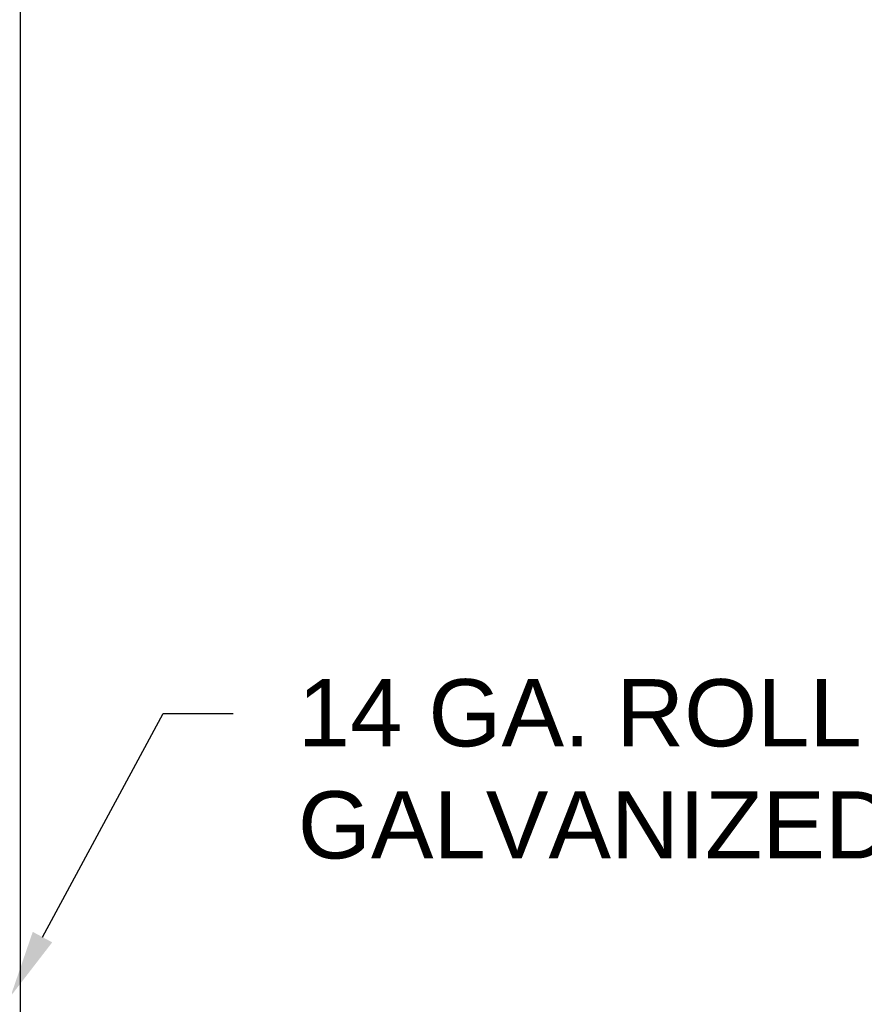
# Model space of a CAD drawing. Header units: inches. Extents: x 170 to 197.4, y 234.4 to 247.7.
# Tile 9 of 21: x 181.6 to 182.8, y 242.2 to 243.6. Entities that reach past the tile are written whole.
import ezdxf
from ezdxf import colors
from ezdxf.entities.mleader import LeaderData, LeaderLine
from ezdxf.math import Vec2, Vec3

# ---------------------------------------------------------------- set-up
doc = ezdxf.new("R2010")
doc.units = ezdxf.units.IN
doc.header["$LTSCALE"] = 0.25
doc.header["$MEASUREMENT"] = 0
doc.layers.add('780CD', color=7, linetype='Continuous')
doc.layers.add('ANNOTATIONS', color=1, linetype='Continuous')
doc.styles.add('ARIAL', font='arial.ttf', dxfattribs={"height": 0.09375})

msp = doc.modelspace()

# ---------------------------------------------------------------- linework, layer by layer
at = {"layer": '780CD', "linetype": 'Continuous'}
msp.add_line((181.62906, 244.5416), (181.62906, 239.90388), dxfattribs=at)

# ---------------------------------------------------------------- leaders
at = {"layer": 'ANNOTATIONS'}
ml = msp.add_multileader_mtext('Standard', dxfattribs=at)
ml.set_content('14 GA. ROLL FORMED  GALVANIZED STEEL GUIDE', color=256, style='ARIAL')
ml.set_leader_properties()
ml.build(insert=Vec2(0, 0))
ml.multileader.update_dxf_attribs({"dogleg_length": 0.36, "arrow_head_size": 0.09375})
ctx = ml.context
ctx.base_point, ctx.char_height, ctx.arrow_head_size, ctx.landing_gap_size, ctx.plane_origin = Vec3(181.92608, 242.61078), 0.09375, 0.09375, 0.09, Vec3(181.14104, 242.17755)
notes = []
notes.append((ctx, [(0, (1, 1, 0), (181.82812, 242.61078), (1, 0), 0.09796, [(0, [(181.61563, 242.21626)], 0, [])])]))
ctx.mtext.insert, ctx.mtext.width, ctx.mtext.flow_direction = Vec3(182.01608, 242.65845), 1.7447527, 5
for ctx, leaders in notes:
    for number, flags, end, landing, length, lines in leaders:
        leader = LeaderData()
        leader.index, (leader.has_last_leader_line, leader.has_dogleg_vector, leader.attachment_direction) = number, flags
        leader.last_leader_point, leader.dogleg_vector, leader.dogleg_length = Vec3(end), Vec3(landing), length
        for number, points, colour, breaks in lines:
            line = LeaderLine()
            line.index, line.vertices, line.color, line.breaks = number, Vec3.list(points), colors.encode_raw_color(colour), breaks
            leader.lines.append(line)
        ctx.leaders.append(leader)

doc.saveas('drawing.dxf')
